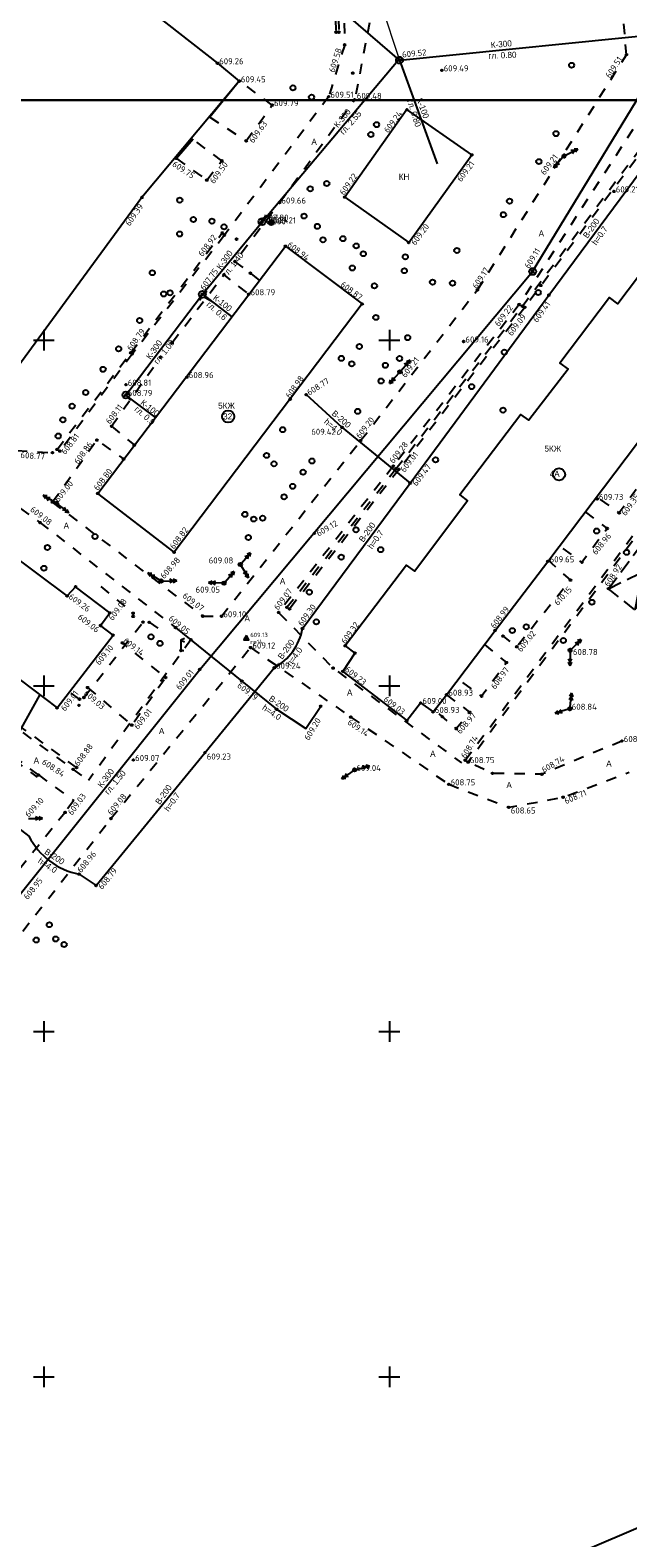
# Model space of a CAD drawing. Header units: metres. Extents: x 550378 to 551400, y 4595394 to 4596257.
# Tile 8 of 43: x 550648 to 550735, y 4595527 to 4595745. Entities that reach past the tile are written whole.
import ezdxf

# ---------------------------------------------------------------- set-up
doc = ezdxf.new("R2010")
doc.units = ezdxf.units.M
doc.header["$PDMODE"] = 32
doc.header["$PDSIZE"] = 0.25
doc.linetypes.add('Д_ТРОТ_ТРУБА', pattern=[3, 1.5, -1.5])
doc.linetypes.add('НАВЕС_ОПОРЫ', pattern=[3, 2, -1])
for name, color, linetype in [('(001) Сетка', 92, 'Continuous'), ('(003) Пункты', 7, 'Continuous'), ('(007) Здания', 7, 'Continuous'), ('(011) Колодцы', 7, 'Continuous'), ('(016) Кабель', 1, 'Continuous'), ('(017) Канализация', 32, 'KANALIS_K_1'), ('(020) Теплотрасса', 7, 'ИК_Теплотраса -------т--------'), ('(022) Возд. Линии', 7, 'Continuous'), ('(025) Дорога', 7, 'Continuous'), ('(026) Д_знаки', 7, 'Continuous'), ('(038) Деревья', 7, 'Continuous'), ('daroga', 6, 'Continuous'), ('kanal', 7, 'Continuous'), ('V-CTRL-HCPT', 150, 'Continuous'), ('V-NODE', 1, 'Continuous'), ('V-NODE-TEXT', 11, 'Continuous')]:
    doc.layers.add(name, color=color, linetype=linetype)
doc.styles.add('BM-431', font='txt')
doc.styles.add('D-431', font='txt')
doc.styles.add('P-131', font='txt')
doc.styles.add('S', font='txtwr', dxfattribs={"oblique": 15})
doc.styles.get("Standard").update_dxf_attribs({"font": 'simplex.shx'})
doc.linetypes.add('GAZ_VOZDUSH', pattern='A,1,-2,["~",Standard,S=3,R=0,X=-1.5,Y=-1.5],-1,10', length=14)
doc.linetypes.add('KANALIS_K', pattern='A,1,["<",Standard,S=1.8,R=0,X=-0.9,Y=-0.9],3,-1,["К",Standard,S=1.8,R=0,X=-0.9,Y=-0.9],-1,10', length=16)
doc.linetypes.add('KANALIS_K_1', pattern='A,1,[">",Standard,S=1.8,R=0,X=-0.9,Y=-0.9],3,-1,["К",Standard,S=1.8,R=0,X=-0.9,Y=-0.9],-1,10', length=16)
doc.linetypes.add('KANALIS_KN', pattern='A,1,["<",Standard,S=1.8,R=0,X=-0.9,Y=-0.9],3,-1,["КН",Standard,S=1.8,R=0,X=-0.9,Y=-0.9],-3,10', length=18)
doc.linetypes.add('ИК_Теплотраса -------т--------', pattern='A,9,-0.6,["Т",Standard,S=1.2,R=0,X=0,Y=-0.6],-1.2', length=10.8)
doc.linetypes.add('ИК_Э_КАБ_НН', pattern='A,8,-2,["<",Standard,S=1,R=0,X=0,Y=-0.5],8,[">",Standard,S=1,R=0,X=-0.5,Y=-0.5],-2', length=20)

# ---------------------------------------------------------------- blocks, each defined once
blk = doc.blocks.new('I01171')
blk.add_line((-0.722283, 0.697501), (0.702286, -0.69785))
blk.add_circle((0, 0), 1)
at = {"color": 4, "style": 'S', "oblique": 15}
blk.add_attdef('Z', (1.616431, -1.093486), '', height=2, dxfattribs=at)
blk = doc.blocks.new('d')
at = {"layer": '(038) Деревья'}
blk.add_ellipse((0, 0), major_axis=(0.265, 0.265), ratio=1, start_param=5.497787, end_param=11.780972, dxfattribs=at)
blk = doc.blocks.new('strela2')
at = {"layer": '(022) Возд. Линии'}
for p, q in [((0, 0), (2, 0)), ((1.5, 0), (1, 0.25)), ((1.5, 0), (1, -0.25)), ((2, 0), (1.5, 0.25)), ((2, 0), (1.5, -0.25))]:
    blk.add_line(p, q, dxfattribs=at)
blk = doc.blocks.new('strela1')
at = {"layer": '(022) Возд. Линии'}
for p, q in [((-2, 0), (-1.5, 0.25)), ((0, 0), (-2, 0)), ((-2, 0), (-1.5, -0.25)), ((-1.5, 0), (-1, 0.25)), ((-1.5, 0), (-1, -0.25))]:
    blk.add_line(p, q, dxfattribs=at)
blk = doc.blocks.new('STOLB')
at = {"layer": '(022) Возд. Линии'}
blk.add_circle((0, 0), 0.25, dxfattribs=at)
blk = doc.blocks.new('I02062')
at = {"linetype": 'Continuous'}
for points in [[(1, 3.5), (0, 3), (1, 2.5)], [(0, 3), (0, 0), (0.8, 0)]]:
    blk.add_lwpolyline(points, dxfattribs=at)
at = {"color": 4, "style": 'S', "oblique": 15}
blk.add_attdef('Z', (1.778249, -0.193057), '', height=2, dxfattribs=at)
blk = doc.blocks.new('STA')
blk.add_lwpolyline([(0, 1), (-0.87, -0.5), (0.87, -0.5)], close=True)
blk.add_circle((0, 0), 0.118)
blk = doc.blocks.new('*U356', base_point=(550679.33, 4595656.86, 609.13))
at = {"layer": 'V-NODE-TEXT', "linetype": 'ByBlock', "char_height": 0.625}
for s, insert, attachment_point in [('609.13', (550679.88, 4595657.05, 609.13), 7), ('rp14', (550679.88, 4595656.68, 609.13), 1)]:
    blk.add_mtext(s, dxfattribs=dict(at, insert=insert, attachment_point=attachment_point))
blk = doc.blocks.new('*U357', base_point=(550679.335, 4595656.864, 609.13))
at = {"layer": 'V-CTRL-HCPT'}
blk.add_blockref('*U356', (550679.335, 4595656.864, 609.13), dxfattribs=at)
blk = doc.blocks.new('*U358', base_point=(550679.335, 4595656.864, 609.13))
at = {"layer": 'V-CTRL-HCPT', "xscale": 0.4166666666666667, "yscale": 0.4166666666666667, "zscale": 0.4166666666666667}
blk.add_blockref('STA', (550679.335, 4595656.864, 609.13), dxfattribs=at)
at = {"layer": 'V-CTRL-HCPT'}
blk.add_blockref('*U357', (550679.335, 4595656.864, 609.13), dxfattribs=at)

msp = doc.modelspace()

# ---------------------------------------------------------------- linework, layer by layer
at = {"layer": '(001) Сетка'}
for p, q in [((550650, 4595701.5), (550650, 4595698.5)), ((550700, 4595701.5), (550700, 4595698.5)), ((550648.5, 4595700), (550651.5, 4595700)), ((550698.5, 4595700), (550701.5, 4595700)), ((550650, 4595651.5), (550650, 4595648.5)), ((550700, 4595651.5), (550700, 4595648.5)), ((550648.5, 4595650), (550651.5, 4595650)), ((550698.5, 4595650), (550701.5, 4595650)), ((550650, 4595601.5), (550650, 4595598.5)), ((550700, 4595601.5), (550700, 4595598.5)), ((550648.5, 4595600), (550651.5, 4595600)), ((550698.5, 4595600), (550701.5, 4595600)), ((550650, 4595551.5), (550650, 4595548.5)), ((550700, 4595551.5), (550700, 4595548.5)), ((550648.5, 4595550), (550651.5, 4595550)), ((550698.5, 4595550), (550701.5, 4595550))]:
    msp.add_line(p, q, dxfattribs=at)
at = {"layer": '(003) Пункты', "color": 7}
for p in [(550692.29, 4595744.58, 609.73), (550692.7, 4595744.58, 609.77), (550693.54, 4595742.76, 609.58), (550675.12, 4595740.08, 609.26), (550701.48, 4595740.54, 609.53), (550734.32, 4595741.32, 609.51), (550694.71, 4595738.66, 609.56), (550707.6, 4595739.05, 609.49), (550678.26, 4595737.47, 609.45), (550678.33, 4595737.52, 609.67), (550683.05, 4595734.03, 609.79), (550691.22, 4595735.25, 609.51), (550694.98, 4595734.79, 609.48), (550702.55, 4595733.37, 609.25), (550679.29, 4595728.84, 609.62), (550711.93, 4595726.82, 609.21), (550725.28, 4595726.66, 609.21), (550669.19, 4595726.31, 609.75), (550675.76, 4595725.96, 609.69), (550673.59, 4595723.18, 609.5), (550664.21, 4595720.67, 609.39), (550693.54, 4595720.72, 609.22), (550732.5, 4595721.54, 609.21), (550684.12, 4595719.93, 609.66), (550681.23, 4595716.93, 607.8), (550681.58, 4595717.14, 609.24), (550681.58, 4595717.16, 613.25), (550681.62, 4595717.46, 607.8), (550682.91, 4595717.06, 609.21), (550675.83, 4595715.54, 608.93), (550676.13, 4595715.21, 608.86), (550677.9, 4595714.63, 608.87), (550684.96, 4595713.61, 608.94), (550702.8, 4595714.13, 609.21), (550677.66, 4595711.4, 608.87), (550676.07, 4595709.48, 608.9), (550679.89, 4595709.71, 609.06), (550720.71, 4595709.96, 612.61), (550720.73, 4595709.95, 609.11), (550712.75, 4595707.29, 609.17), (550721.91, 4595707.93, 609.98), (550672.96, 4595706.66, 1222), (550672.96, 4595706.66, 608.75), (550679.65, 4595706.66, 608.79), (550696.07, 4595705.25, 608.88), (550718.78, 4595705.17, 609.22), (550719.26, 4595704.93, 609.08), (550723.09, 4595706.54, 609.41), (550719.6, 4595704.76, 609.09), (550668.57, 4595699.67, 608.91), (550710.75, 4595699.82, 609.16), (550662.59, 4595698.19, 608.8), (550662.81, 4595698.01, 608.79), (550666.91, 4595697.57, 609.15), (550670.72, 4595694.67, 608.96), (550701.51, 4595695.42, 609.21), (550661.89, 4595693.58, 608.81), (550661.89, 4595692.09, 608.79), (550687.98, 4595692.13, 608.77), (550685.65, 4595691.45, 608.98), (550659.82, 4595687.56, 608.11), (550693.17, 4595687.39, 609.43), (550657.69, 4595685.56, 608.86), (550695.85, 4595685.49, 609.2), (550651.25, 4595683.74, 608.78), (550651.92, 4595684.2, 608.83), (550652.33, 4595683.96, 608.81), (550663.09, 4595684.82, 610.05), (550661.55, 4595682.81, 608.83), (550700.57, 4595681.78, 609.28), (550700.96, 4595681.4, 609), (550701.4, 4595681.32, 609.02), (550703.01, 4595679.33, 609.47), (550651.23, 4595676.58, 609), (550657.82, 4595677.84, 608.8), (550730.06, 4595677.04, 609.73), (550651.85, 4595676.4, 609), (550733.25, 4595675.02, 609.35), (550649.45, 4595673.62, 609.08), (550689.15, 4595672.07, 609.12), (550731.52, 4595672.76, 608.96), (550668.85, 4595669.32, 608.82), (550722.93, 4595668.01, 609.65), (550727.87, 4595667.86, 609.17), (550678.44, 4595667.55, 609.09), (550654.61, 4595664.34, 609.11), (550666.99, 4595665.16, 608.99), (550676.08, 4595664.86, 609.06), (550726.21, 4595665.3, 610.15), (550731.71, 4595664.05, 608.93), (550653.37, 4595663, 609.26), (550685.18, 4595661.36, 608.96), (550659.54, 4595660.55, 609.08), (550662.92, 4595660.5, 609.07), (550662.93, 4595660.04, 608.18), (550664.36, 4595659.22, 608.51), (550665.26, 4595659.19, 608.3), (550673, 4595660.08, 609.07), (550675.72, 4595660.07, 609.1), (550683.99, 4595660.62, 609.07), (550685.56, 4595661.13, 609.01), (550658.22, 4595658.73, 609.06), (550660.02, 4595657.34, 609.1), (550669.05, 4595658.42, 609.19), (550687.43, 4595658.29, 609.3), (550715.29, 4595658.02, 608.99), (550716.44, 4595657.2, 609.02), (550661.37, 4595656.21, 609.14), (550669.85, 4595655.11, 609.12), (550671.3, 4595656.67, 609.05), (550679.92, 4595655.54, 609.12), (550693.62, 4595655.8, 609.32), (550695.03, 4595654.73, 609.59), (550718.44, 4595655.65, 609.01), (550726.15, 4595655.14, 608.77), (550683.34, 4595652.6, 609.24), (550691.86, 4595652.56, 609.28), (550716.94, 4595653.36, 608.97), (550667.64, 4595651.2, 609.07), (550672.56, 4595652.37, 609.01), (550678.66, 4595650.68, 609.2), (550693.26, 4595652.09, 609.24), (550655.8, 4595648.31, 607.86), (550656.33, 4595649.75, 609.03), (550708.28, 4595648.72, 608.93), (550713.35, 4595648.5, 609.05), (550651.92, 4595646.8, 609.01), (550655.09, 4595647.17, 607.97), (550655.17, 4595648.07, 608.17), (550683.67, 4595646.61, 609.28), (550690.07, 4595647.05, 609.2), (550704.53, 4595647.52, 609), (550706.32, 4595646.22, 608.93), (550711.6, 4595646.18, 608.99), (550726.13, 4595646.68, 608.84), (550662.74, 4595644.32, 609.01), (550694.42, 4595645.48, 609.15), (550702.54, 4595644.96, 609.03), (550707.66, 4595645.54, 608.99), (550709.69, 4595643.79, 608.96), (550733.66, 4595642.01, 608.81), (550673.32, 4595640.32, 609.23), (550654.24, 4595637.91, 608.86), (550654.74, 4595638.18, 608.88), (550662.96, 4595639.27, 609.07), (550694.97, 4595637.83, 609.04), (550710.98, 4595639.23, 608.74), (550711.39, 4595638.96, 608.75), (550714.91, 4595637.33, 608.73), (550722.06, 4595637.21, 608.74), (550649.24, 4595637.1, 608.84), (550708.6, 4595635.75, 608.75), (550725.14, 4595633.88, 608.71), (550653.08, 4595631.68, 609.03), (550659.72, 4595630.79, 609.08), (550717.28, 4595632.42, 608.64), (550655.1, 4595622.76, 608.96), (550657.56, 4595621.11, 608.79)]:
    msp.add_point(p, dxfattribs=at)
at = {"layer": '(007) Здания', "linetype": 'ByBlock'}
for points in [[(550664.16, 4595748.7), (550675.12, 4595740.08), (550678.26, 4595737.47), (550664.21, 4595720.67)], [(550664.21, 4595720.67), (550642.76, 4595691.47), (550638.15, 4595685.59)]]:
    msp.add_lwpolyline(points, dxfattribs=at)
at = {"layer": '(007) Здания', "linetype": 'ByBlock', "flags": 128}
msp.add_lwpolyline([(550675.12, 4595740.08), (550678.26, 4595737.47)], dxfattribs=at)
at = {"layer": '(007) Здания', "flags": 128}
for points in [[(550702.55, 4595733.37), (550693.54, 4595720.72), (550702.8, 4595714.13), (550711.93, 4595726.82)], [(550626.58, 4595683.05), (550622.13, 4595686.13), (550623.14, 4595687.89), (550618.21, 4595691.65), (550616.96, 4595690.41), (550595.12, 4595706.31), (550596.48, 4595708.1), (550591.64, 4595711.79), (550589.92, 4595709.99), (550588.47, 4595711.11), (550580.53, 4595700.81), (550651.92, 4595646.8), (550660.02, 4595657.34), (550658.23, 4595658.73), (550659.54, 4595660.55), (550654.61, 4595664.34), (550653.37, 4595663), (550631.95, 4595678.97), (550632.84, 4595680.6), (550627.9, 4595684.41)], [(550696.07, 4595705.25), (550668.85, 4595669.32), (550657.82, 4595677.84), (550684.97, 4595713.61)]]:
    msp.add_lwpolyline(points, close=True, dxfattribs=at)
msp.add_lwpolyline([(550740.52, 4595715.17), (550733.05, 4595705.29), (550731.84, 4595706.18), (550724.67, 4595696.71), (550725.86, 4595695.81), (550720.2, 4595688.44), (550719.01, 4595689.27), (550710.18, 4595677.63), (550711.29, 4595676.78), (550703.7, 4595666.61), (550702.48, 4595667.48), (550693.62, 4595655.8), (550695.03, 4595654.73), (550693.26, 4595652.09), (550702.54, 4595644.96), (550704.53, 4595647.52), (550706.32, 4595646.22), (550708.28, 4595648.72), (550715.29, 4595658.02), (550722.93, 4595668.01), (550752.17, 4595706.69)], dxfattribs=at)
at = {"layer": '(007) Здания', "linetype": 'НАВЕС_ОПОРЫ'}
msp.add_lwpolyline([(550731.71, 4595664.05), (550741.7, 4595668.94), (550735.52, 4595661.01), (550731.71, 4595664.05), (550737.63, 4595671.99), (550735.52, 4595661.01)], dxfattribs=at)
at = {"layer": '(007) Здания'}
for centre in [(550676.67, 4595688.96), (550724.55, 4595680.6)]:
    msp.add_circle(centre, 0.88, dxfattribs=at)
at = {"layer": '(016) Кабель', "linetype": 'ИК_Э_КАБ_НН', "flags": 128}
msp.add_lwpolyline([(550630.96, 4595615.47), (550649.45, 4595648.67)], dxfattribs=at)
at = {"layer": '(017) Канализация', "linetype": 'KANALIS_K', "flags": 128}
for points in [[(550701.47, 4595740.55), (550682.59, 4595756.83)], [(550602.13, 4595564.3), (550672.56, 4595652.37), (550720.73, 4595709.95), (550741.77, 4595744.58), (550752.06, 4595737.62), (550769.2, 4595717.92), (550783.99, 4595722.42)], [(550701.5, 4595740.55), (550741.77, 4595744.58)], [(550666.1, 4595688.85), (550661.88, 4595692.07), (550661.88, 4595692.07), (550672.96, 4595706.65), (550672.96, 4595706.65), (550681.58, 4595717.16), (550681.58, 4595717.16), (550701.26, 4595740.53), (550701.47, 4595740.55), (550706.9, 4595725.54)]]:
    msp.add_lwpolyline(points, dxfattribs=at)
at = {"layer": '(017) Канализация', "lineweight": 0, "flags": 128}
msp.add_lwpolyline([(550696.14, 4595756.59), (550701.47, 4595740.53)], dxfattribs=at)
at = {"layer": '(017) Канализация', "linetype": 'KANALIS_KN', "flags": 128}
msp.add_lwpolyline([(550672.95, 4595706.65), (550677.22, 4595703.41)], dxfattribs=at)
at = {"layer": '(020) Теплотрасса', "linetype": 'GAZ_VOZDUSH', "flags": 128}
msp.add_lwpolyline([(550562.73, 4595594.84, 0.187339), (550566.9, 4595591.37), (550582.55, 4595612.22), (550598.59, 4595632.78), (550603.88, 4595636.64, 0.183979), (550608.21, 4595642.46), (550614.17, 4595640.73), (550618.74, 4595638.33), (550618.74, 4595638.33), (550625.21, 4595645.42), (550637.72, 4595636.03), (550647.85, 4595628.25, 0.230069), (550655.1, 4595622.76), (550657.56, 4595621.11), (550673.32, 4595640.32), (550683.34, 4595652.6, 0.226091), (550687.43, 4595658.29), (550703.01, 4595679.33), (550723.09, 4595706.54), (550742.75, 4595733.08)], format="xyb", dxfattribs=at)
for points in [[(550693.17, 4595687.39), (550687.98, 4595692.13)], [(550693.17, 4595687.39), (550703.01, 4595679.33)], [(550669.05, 4595658.42), (550678.66, 4595650.68), (550683.67, 4595646.61), (550687.92, 4595643.81), (550690.07, 4595647.05)]]:
    msp.add_lwpolyline(points, dxfattribs=at)
at = {"layer": '(025) Дорога', "linetype": 'Д_ТРОТ_ТРУБА', "flags": 128}
for points in [[(550692.48, 4595781.88), (550693.54, 4595742.76)], [(550691.25, 4595776.36), (550692.29, 4595744.58)], [(550691.65, 4595776.46), (550692.7, 4595744.58)], [(550734.32, 4595741.32), (550732.67, 4595760.15)], [(550697.13, 4595745.91), (550694.98, 4595734.79)], [(550693.54, 4595742.76), (550691.22, 4595735.25)], [(550712.75, 4595707.29), (550734.32, 4595741.32)], [(550740.13, 4595738.03), (550718.78, 4595705.17)], [(550683.05, 4595734.03), (550678.33, 4595737.52)], [(550691.22, 4595735.25), (550676.13, 4595715.21)], [(550679.29, 4595728.84), (550683.05, 4595734.03)], [(550684.12, 4595719.93), (550694.98, 4595734.79)], [(550719.26, 4595704.93), (550740.53, 4595733.39)], [(550741.04, 4595733.37), (550719.6, 4595704.76)], [(550674.04, 4595732.28), (550679.29, 4595728.84)], [(550675.76, 4595725.96), (550671.6, 4595729.08)], [(550669.19, 4595726.31), (550673.59, 4595723.18)], [(550673.59, 4595723.18), (550675.76, 4595725.96)], [(550681.23, 4595708.7), (550677.66, 4595711.4), (550684.12, 4595719.93)], [(550662.59, 4595698.19), (550675.83, 4595715.54)], [(550676.13, 4595715.21), (550662.81, 4595698.01)], [(550668.57, 4595699.67), (550676.07, 4595709.48), (550679.66, 4595706.62)], [(550695.85, 4595685.49), (550712.75, 4595707.29)], [(550718.78, 4595705.17), (550700.57, 4595681.78)], [(550700.96, 4595681.4), (550719.26, 4595704.93)], [(550719.6, 4595704.76), (550701.4, 4595681.32)], [(550651.92, 4595684.2), (550662.59, 4595698.19)], [(550662.81, 4595698.01), (550652.33, 4595683.96)], [(550659.82, 4595687.56), (550666.91, 4595697.57)], [(550659.82, 4595687.56), (550663.11, 4595684.82)], [(550737.65, 4595687.49), (550740.56, 4595684.95), (550733.25, 4595675.02), (550730, 4595677.36)], [(550651.23, 4595676.58), (550657.69, 4595685.56), (550661.57, 4595682.79)], [(550675.72, 4595660.07), (550695.85, 4595685.49)], [(550640.1, 4595684.38), (550651.25, 4595683.74)], [(550639.36, 4595680.96), (550649.45, 4595673.62)], [(550700.57, 4595681.78), (550683.99, 4595660.62), (550691.86, 4595652.56), (550710.44, 4595638.85)], [(550685.18, 4595661.36), (550700.96, 4595681.4)], [(550701.4, 4595681.32), (550685.56, 4595661.13)], [(550651.23, 4595676.58), (550673, 4595660.08)], [(550710.98, 4595639.23), (550738.52, 4595676.13)], [(550738.76, 4595675.74), (550711.39, 4595638.96)], [(550728.34, 4595675.17), (550731.52, 4595672.76), (550727.87, 4595667.86), (550724.62, 4595670.25)], [(550649.45, 4595673.62), (550671.3, 4595656.67)], [(550722.91, 4595668.21), (550726.21, 4595665.3), (550718.44, 4595655.65), (550715.33, 4595658.07)], [(550658.24, 4595664.38), (550662.92, 4595660.5), (550662.93, 4595660.04)], [(550655.8, 4595648.31), (550664.36, 4595659.22)], [(550665.26, 4595659.19), (550667.32, 4595657.72)], [(550673, 4595660.08), (550675.72, 4595660.07)], [(550627.64, 4595657.45), (550654.24, 4595637.91)], [(550654.74, 4595638.18), (550627.87, 4595657.79)], [(550656.33, 4595649.75), (550662.74, 4595644.32), (550667.64, 4595651.2), (550661.37, 4595656.21)], [(550671.3, 4595656.67), (550656.45, 4595636.3)], [(550659.72, 4595630.79), (550679.92, 4595655.54)], [(550679.92, 4595655.54), (550694.42, 4595645.48)], [(550713.75, 4595655.97), (550716.94, 4595653.36), (550713.35, 4595648.5), (550709.97, 4595650.96)], [(550649.24, 4595637.1), (550628.79, 4595652.61)], [(550628.94, 4595651.96), (550649.04, 4595636.77)], [(550655.17, 4595648.07), (550653.79, 4595649.07)], [(550708.27, 4595648.71), (550711.6, 4595646.18), (550709.69, 4595643.79), (550706.55, 4595646.51)], [(550694.42, 4595645.48), (550708.6, 4595635.75)], [(550733.66, 4595642.01), (550722.06, 4595637.21), (550714.91, 4595637.33), (550711.39, 4595638.96)], [(550654.24, 4595637.91), (550656.45, 4595636.3)], [(550708.6, 4595635.75), (550717.28, 4595632.42), (550725.14, 4595633.88), (550734.7, 4595637.49)], [(550649.24, 4595637.1), (550654.33, 4595633.39)], [(550654.33, 4595633.39), (550653.08, 4595631.68)], [(550653.08, 4595631.68), (550640.65, 4595616.2)], [(550645.11, 4595612.14), (550659.72, 4595630.79)]]:
    msp.add_lwpolyline(points, dxfattribs=at)
for points in [[(550545.89, 4596034.75), (551299.93, 4596034.75), (551299.93, 4595734.75), (550545.89, 4595734.75)], [(550378.18, 4595734.75), (551146.19, 4595734.75), (551146.19, 4595394.24), (550378.18, 4595394.24)]]:
    msp.add_lwpolyline(points, close=True)
msp.add_lwpolyline([(550675.12, 4595740.08), (550678.26, 4595737.47), (550664.21, 4595720.67)])
at = {"linetype": 'ByBlock', "flags": 128}
for points in [[(550701.47, 4595740.55), (550701.66, 4595740.06)], [(550681.62, 4595717.46), (550682.15, 4595718.01)], [(550673.15, 4595706.67), (550673.64, 4595707.11)], [(550672.84, 4595706.16), (550672.53, 4595705.74)], [(550673.36, 4595706.17), (550674.36, 4595705.61)], [(550661.97, 4595692.31), (550662.47, 4595692.82)], [(550662.06, 4595691.82), (550662.56, 4595691.32)]]:
    msp.add_lwpolyline(points, dxfattribs=at)
at = {"layer": 'daroga', "color": 0, "flags": 128}
for points in [[(550678.33, 4595737.52), (550674.04, 4595732.28)], [(550671.6, 4595729.08), (550669.19, 4595726.31)]]:
    msp.add_lwpolyline(points, dxfattribs=at)
at = {"layer": 'daroga', "color": 2, "flags": 128}
msp.add_lwpolyline([(550662.59, 4595698.19), (550662.59, 4595698.19)], dxfattribs=at)
at = {"layer": 'daroga', "flags": 128}
msp.add_lwpolyline([(550671.3, 4595656.67), (550671.3, 4595656.67)], dxfattribs=at)
at = {"layer": 'kanal', "color": 5, "flags": 128}
msp.add_lwpolyline([(550421.55, 4595394.24), (550733.66, 4595527.21), (550969.3, 4595628.29), (551011.03, 4595649.67)], dxfattribs=at)

# ---------------------------------------------------------------- block references
at = {"layer": '(011) Колодцы', "color": 30, "true_color": 0xf8991e, "rotation": 78.81957851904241}
for p, xscale, yscale, zscale in [((550701.47, 4595740.53, 607.18), 0.4999999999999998, 0.4999999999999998, 0.4999999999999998), ((550681.58, 4595717.15, 609.24), 0.4999999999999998, 0.4999999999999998, 0.4999999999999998), ((550672.95, 4595706.65, 1217.99), 0.4999999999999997, 0.4999999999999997, 0.4999999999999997), ((550661.89, 4595692.08, 608.79), 0.4999999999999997, 0.4999999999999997, 0.4999999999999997)]:
    msp.add_blockref('I01171', p, dxfattribs=dict(at, xscale=xscale, yscale=yscale, zscale=zscale))
at = {"layer": '(011) Колодцы', "xscale": 0.5, "yscale": 0.5, "zscale": 0.5}
msp.add_blockref('I01171', (550720.73, 4595709.95, 608.61), dxfattribs=at)
at = {"layer": '(022) Возд. Линии'}
for p in [(550725.28, 4595726.66, 609.21), (550701.51, 4595695.42, 609.21), (550651.85, 4595676.4, 609), (550678.44, 4595667.55, 609.09), (550666.99, 4595665.16, 608.99), (550676.08, 4595664.86, 609.06), (550726.15, 4595655.14, 608.77), (550726.13, 4595646.68, 608.84), (550694.97, 4595637.83, 609.04)]:
    msp.add_blockref('STOLB', p, dxfattribs=at)
for name, p, rotation in [('strela2', (550725.5, 4595726.77, 609.21), 26.63147559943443), ('strela1', (550725.11, 4595726.47, 609.21), 48.71875676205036), ('strela2', (550701.68, 4595695.6, 609.21), 49.00307393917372), ('strela1', (550701.35, 4595695.23, 609.21), 48.71875676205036), ('strela1', (550651.64, 4595676.53, 609), 328.6964756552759), ('strela2', (550652.05, 4595676.25, 609), 322.5132041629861), ('strela2', (550678.61, 4595667.74, 609.09), 49.00307393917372), ('strela1', (550666.78, 4595665.29, 608.99), 328.6964756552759), ('strela2', (550676.25, 4595665.05, 609.06), 49.00307393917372), ('strela1', (550678.58, 4595667.34, 609.09), 121.4737684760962), ('strela2', (550667.24, 4595665.16, 608.99), 0.2289099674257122), ('strela1', (550675.83, 4595664.87, 609.06), 357.1693320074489), ('strela1', (550726.16, 4595654.9, 608.77), 90.2710174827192), ('strela2', (550726.34, 4595655.31, 608.77), 44.80608221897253), ('strela2', (550726.17, 4595646.93, 608.84), 84.10987422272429), ('strela1', (550725.9, 4595646.6, 608.84), 15.68549668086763), ('strela1', (550694.78, 4595637.68, 609.04), 34.73620314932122), ('strela2', (550695.22, 4595637.88, 609.04), 15.0086496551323), ('strela2', (550647.8, 4595630.81, 609.1), 359.3861750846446)]:
    msp.add_blockref(name, p, dxfattribs=dict(at, rotation=rotation))
at = {"layer": '(026) Д_знаки', "xscale": 0.5, "yscale": 0.5, "zscale": 0.5}
msp.add_blockref('I02062', (550669.85, 4595655.11, 609.12), dxfattribs=at)
at = {"layer": '(038) Деревья', "linetype": 'Continuous'}
for p in [(550726.37, 4595739.79, 609.71), (550686.05, 4595736.52, 609.49), (550688.74, 4595735.17, 609.49), (550698.15, 4595731.2, 609.12), (550697.33, 4595729.77, 609.15), (550724.11, 4595729.9, 609.64), (550721.63, 4595725.85, 609.24), (550690.95, 4595722.67, 609.3), (550669.68, 4595720.28, 609.36), (550688.55, 4595721.92, 609.47), (550717.39, 4595720.13, 609.27), (550687.66, 4595717.97, 609.61), (550716.51, 4595718.17, 609.33), (550671.64, 4595717.47, 609.12), (550674.33, 4595717.24, 609.26), (550676.08, 4595716.4, 608.98), (550682.91, 4595717.03, 609.21), (550689.59, 4595716.48, 608.94), (550669.65, 4595715.38, 609.06), (550690.4, 4595714.54, 608.82), (550693.27, 4595714.7, 609.09), (550695.2, 4595713.65, 609.15), (550696.23, 4595712.52, 609.23), (550702.31, 4595712.08, 609.47), (550709.77, 4595713, 608.99), (550665.7, 4595709.77, 609.11), (550694.65, 4595710.46, 609.25), (550702.17, 4595710.06, 609.49), (550667.34, 4595706.7, 609.15), (550668.27, 4595706.87, 609.02), (550697.84, 4595707.87, 608.79), (550706.25, 4595708.41, 609.11), (550709.14, 4595708.26, 609.16), (550721.54, 4595706.9, 609.15), (550663.87, 4595702.86, 609.25), (550698.05, 4595703.31, 608.78), (550702.66, 4595700.38, 608.92), (550660.83, 4595698.75, 609.19), (550695.66, 4595699.1, 608.78), (550716.63, 4595698.27, 608.67), (550658.58, 4595695.8, 609.77), (550693.05, 4595697.38, 608.76), (550694.56, 4595696.59, 608.46), (550699.43, 4595696.38, 608.9), (550701.48, 4595697.36, 609.23), (550698.81, 4595694.1, 609.23), (550656.07, 4595692.43, 609.77), (550711.91, 4595693.29, 609.3), (550654.1, 4595690.46, 609.28), (550695.41, 4595689.71, 609.26), (550716.45, 4595689.89, 608.98), (550652.76, 4595688.49, 609.13), (550684.56, 4595687.06, 608.78), (550652.09, 4595686.14, 609), (550682.23, 4595683.34, 608.73), (550706.68, 4595682.69, 609.45), (550683.31, 4595682.12, 608.62), (550687.53, 4595680.91, 608.88), (550688.8, 4595682.53, 608.98), (550686.01, 4595678.87, 608.98), (550684.77, 4595677.35, 608.91), (550679.1, 4595674.81, 608.63), (550680.39, 4595674.13, 608.6), (550681.67, 4595674.25, 608.71), (550695.18, 4595672.58, 609.36), (550730, 4595672.4, 609.21), (550650.53, 4595670.02, 609.04), (550657.41, 4595671.6, 609.17), (550679.6, 4595671.47, 608.67), (550698.74, 4595669.7, 609.31), (550693.03, 4595668.62, 609.66), (550734.32, 4595669.31, 609.32), (550650.02, 4595667.01, 608.9), (550688.42, 4595663.56, 609.43), (550729.3, 4595662.09, 608.76), (550689.43, 4595659.25, 609.27), (550665.52, 4595657.08, 608.94), (550717.79, 4595657.99, 609.01), (550719.81, 4595658.54, 608.96), (550725.17, 4595656.55, 608.19), (550666.82, 4595656.14, 608.94), (550650.81, 4595615.43, 608.9), (550648.91, 4595613.22, 608.85), (550651.74, 4595613.37, 608.82), (550652.94, 4595612.57, 608.85)]:
    msp.add_blockref('d', p, dxfattribs=at)
at = {"layer": 'V-NODE'}
msp.add_blockref('*U358', (550679.33, 4595656.86, 609.13), dxfattribs=at)

# ---------------------------------------------------------------- texts
at = {"layer": '(003) Пункты', "color": 7}
for s, rotation, p in [('609.58', 72.3128, (550692.05, 4595738.68, 609.58)), ('609.52', 5.7153, (550701.89, 4595740.89, 609.53)), ('609.51', 57.2839, (550731.94, 4595737.84, 609.51)), ('609.63', 54.0561, (550680.31, 4595728.45, 609.62)), ('609.24', 53.396, (550699.82, 4595729.93, 609.25)), ('609.21', 53.4735, (550722.49, 4595723.82, 609.21)), ('609.75', 326.8174, (550668.5, 4595725.27, 609.75)), ('609.50', 53.7158, (550674.63, 4595722.57, 609.5)), ('609.21', 53.396, (550710.4, 4595722.84, 609.21)), ('609.22', 54.6998, (550693.43, 4595720.91, 609.22)), ('609.39', 55.0674, (550662.43, 4595716.44, 609.39)), ('609.20', 53.396, (550703.75, 4595713.65, 609.21)), ('608.92', 53.2308, (550672.96, 4595712.03, 608.93)), ('608.94', 322.4141, (550685.16, 4595713.66, 608.94)), ('609.11', 58.0999, (550720.23, 4595710.29, 0.51)), ('607.75', 54.1296, (550673.24, 4595707.14, 607.76)), ('609.17', 56.2995, (550712.66, 4595707.38, 609.17)), ('608.87', 323.2258, (550692.83, 4595707.88, 608.88)), ('609.22', 52.8521, (550715.84, 4595701.91, 609.22)), ('609.41', 53.8859, (550721.38, 4595702.48, 609.41)), ('609.09', 52.7776, (550717.72, 4595700.55, 609.09)), ('608.79', 54.2021, (550662.65, 4595698.4, 608.8)), ('609.21', 52.0156, (550702.34, 4595694.51, 609.21)), ('608.98', 54.7356, (550685.62, 4595691.52, 608.98)), ('608.77', 32.8529, (550688.43, 4595691.96, 608.77)), ('608.11', 52.1832, (550659.55, 4595687.79, 608.11)), ('609.20', 52.2185, (550695.76, 4595685.7, 609.2)), ('608.81', 52.5163, (550653.12, 4595683.38, 608.81)), ('608.86', 54.1096, (550655, 4595681.99, 608.86)), ('609.28', 52.0965, (550700.6, 4595682.1, 609.28)), ('608.77', 356.5088, (550646.6, 4595682.96, 608.78)), ('609.01', 52.554, (550702.21, 4595680.8, 609.02)), ('608.80', 52.8055, (550657.82, 4595678.17, 608.8)), ('609.47', 52.048, (550703.93, 4595678.82, 609.47)), ('609.00', 50.8404, (550652.13, 4595676.51, 609)), ('609.35', 53.5481, (550734.19, 4595674.52, 609.35)), ('609.08', 322.2092, (550647.94, 4595675.34, 609.08)), ('608.82', 52.7527, (550668.82, 4595669.7, 608.82)), ('609.12', 30.74, (550689.77, 4595671.56, 609.12)), ('608.96', 51.0828, (550729.93, 4595668.87, 608.96)), ('608.98', 48.8177, (550667.43, 4595665.41, 608.99)), ('608.92', 56.2035, (550731.74, 4595664.26, 608.93)), ('609.07', 52.6793, (550683.9, 4595660.87, 609.07)), ('610.15', 48.0581, (550724.4, 4595661.53, 610.15)), ('609.26', 323.2931, (550653.49, 4595662.72, 609.26)), ('609.08', 53.587, (550659.98, 4595659.36, 609.08)), ('609.07', 322.3867, (550669.98, 4595662.87, 609.07)), ('609.30', 53.9309, (550687.38, 4595658.57, 609.3)), ('608.99', 52.6164, (550715.24, 4595658.21, 608.99)), ('609.06', 322.1694, (550654.83, 4595659.79, 609.06)), ('609.05', 320.4673, (550667.97, 4595659.6, 1218.17)), ('609.32', 54.517, (550693.65, 4595655.98, 609.32)), ('609.02', 51.1409, (550719.07, 4595654.81, 609.01)), ('609.10', 50.4513, (550658.04, 4595652.91, 609.1)), ('609.14', 322.6178, (550661.4, 4595656.34, 609.14)), ('609.23', 321.6052, (550693.48, 4595652.2, 609.24)), ('608.97', 54.2972, (550715.32, 4595649.41, 608.97)), ('609.01', 50.6147, (550669.68, 4595649.33, 609.01)), ('609.19', 322.0204, (550677.9, 4595649.87, 609.2)), ('609.01', 52.4577, (550653.07, 4595646.24, 609.01)), ('609.03', 319.7056, (550655.7, 4595648.77, 609.03)), ('609.03', 321.9439, (550699.07, 4595647.9, 609.03)), ('609.01', 51.3519, (550663.63, 4595643.62, 609.01)), ('608.97', 48.6782, (550710.27, 4595642.95, 608.97)), ('609.20', 58.9964, (550688.35, 4595642.02, 609.2)), ('609.14', 325.5357, (550693.85, 4595644.51, 609.15)), ('608.74', 58.2653, (550711.02, 4595639.41, 608.74)), ('608.88', 53.4712, (550655.02, 4595638.3, 608.88)), ('608.74', 29.9917, (550722.35, 4595637.38, 608.74)), ('608.84', 326.5713, (550649.64, 4595638.76, 608.84)), ('609.10', 47.301, (550647.83, 4595630.9, 609.1)), ('609.03', 53.9007, (550654.1, 4595631.19, 1217.63)), ('609.08', 50.783, (550659.8, 4595631.21, 609.08)), ('608.71', 23.6196, (550725.56, 4595632.86, 608.71)), ('608.96', 50.3426, (550655.39, 4595622.87, 608.96)), ('608.95', 51.3519, (550647.67, 4595618.98, 608.95)), ('608.79', 50.9685, (550658.45, 4595620.44, 608.79))]:
    msp.add_text(s, height=0.88, rotation=rotation, dxfattribs=at).set_placement(p)
for s, p in [('609.26', (550675.38, 4595739.93, 609.26)), ('609.45', (550678.52, 4595737.32, 609.45)), ('609.49', (550707.86, 4595738.9, 609.49)), ('609.51', (550691.48, 4595735.09, 609.51)), ('609.48', (550695.29, 4595734.92, 609.48)), ('609.79', (550683.31, 4595733.88, 609.79)), ('609.66', (550684.38, 4595719.78, 609.66)), ('609.21', (550732.76, 4595721.39, 609.21)), ('607.80', (550681.88, 4595717.31, 607.8)), ('607.80', (550681.49, 4595716.78, 607.8)), ('609.24', (550681.84, 4595716.99, 609.24)), ('609.21', (550683.17, 4595716.91, 609.21)), ('608.79', (550679.91, 4595706.51, 608.79)), ('609.16', (550711.01, 4595699.67, 609.16)), ('608.81', (550662.15, 4595693.42, 608.81)), ('608.96', (550670.98, 4595694.52, 608.96)), ('608.79', (550662.15, 4595691.94, 608.79)), ('609.42', (550688.7, 4595686.32, 609.43)), ('609.73', (550730.32, 4595676.89, 609.73)), ('609.08', (550673.86, 4595667.7, 609.09)), ('609.65', (550723.19, 4595667.86, 609.65)), ('609.05', (550671.96, 4595663.48, 609.06)), ('609.10', (550675.98, 4595659.92, 609.1)), ('609.12', (550680.18, 4595655.39, 609.12)), ('608.78', (550726.56, 4595654.46, 608.77)), ('609.24', (550683.6, 4595652.46, 609.24)), ('609.00', (550704.79, 4595647.37, 609)), ('608.93', (550708.54, 4595648.57, 608.93)), ('608.93', (550706.58, 4595646.07, 608.93)), ('608.84', (550726.39, 4595646.53, 608.84)), ('608.81', (550733.92, 4595641.86, 608.81)), ('609.07', (550663.22, 4595639.12, 609.07)), ('609.23', (550673.58, 4595639.33, 609.23)), ('608.75', (550711.65, 4595638.81, 608.75)), ('609.04', (550695.23, 4595637.68, 609.04)), ('608.75', (550708.86, 4595635.6, 608.75)), ('608.65', (550717.57, 4595631.52, 608.64))]:
    msp.add_text(s, height=0.88, dxfattribs=at).set_placement(p)
at = {"layer": '(003) Пункты', "color": 7, "style": 'D-431'}
msp.add_text('609.24', height=0.5, dxfattribs=at).set_placement((550681.81, 4595717.67, 1219.89))
at = {"layer": '(007) Здания', "style": 'P-131'}
for s, p in [('КН', (550701.36, 4595723.21)), ('5КЖ', (550675.23, 4595690.1)), ('32', (550675.95, 4595688.54)), ('5КЖ', (550722.44, 4595683.89)), ('4A', (550723.2, 4595680.23))]:
    msp.add_text(s, height=0.88, dxfattribs=at).set_placement(p)
at = {"layer": '(017) Канализация', "color": 0, "linetype": 'Continuous', "ltscale": 0.5, "style": 'D-431'}
for s, rotation, p in [('К-300', 4.9778, (550714.72, 4595742.28)), ('гл. 0.80', 2.4003, (550714.36, 4595740.72)), ('К-300', 50.6649, (550692.56, 4595730.67)), ('гл. 2.55', 49.2466, (550693.4, 4595729.66)), ('гл. 0.80', 287.5854, (550702.57, 4595734.65)), ('К-100', 290.1629, (550703.92, 4595734.85)), ('К-300', 54.5655, (550675.64, 4595710.13)), ('гл. 1.40', 51.9879, (550676.49, 4595709.09)), ('гл. 0.6', 319.0752, (550673.46, 4595705.04)), ('К-100', 321.6527, (550674.4, 4595705.98)), ('К-300', 54.5655, (550665.44, 4595697.15)), ('гл. 1.00', 51.9879, (550666.5, 4595696.44)), ('гл. 0.9', 319.0752, (550663.04, 4595689.89)), ('К-100', 321.6527, (550663.9, 4595690.8)), ('К-300', 53.309, (550658.42, 4595635.18)), ('гл. 1.50', 50.7315, (550659.37, 4595634.18))]:
    msp.add_text(s, height=0.88, rotation=rotation, dxfattribs=at).set_placement(p)
at = {"layer": '(020) Теплотрасса', "linetype": 'GAZ_VOZDUSH', "style": 'D-431'}
for s, rotation, p in [('В-200', 54.4319, (550728.66, 4595714.67, -610.11)), ('h=0.7', 54.6556, (550729.94, 4595713.67, -610.11)), ('В-200', 319.5965, (550691.58, 4595689.27, -610.11)), ('h=4.0', 319.8202, (550690.47, 4595688.08, -610.11)), ('В-200', 54.4319, (550696.23, 4595670.7, -610.11)), ('h=0.7', 54.6556, (550697.51, 4595669.7, -610.11)), ('В-200', 54.4319, (550684.5, 4595653.75, -610.11)), ('h=4.0', 54.6556, (550685.78, 4595652.75, -610.11)), ('В-200', 325.7055, (550682.48, 4595647.94, -610.11)), ('h=4.0', 325.9292, (550681.51, 4595646.63, -610.11)), ('В-200', 54.4319, (550666.77, 4595632.73, -610.11)), ('h=0.7', 54.6556, (550668.06, 4595631.73, -610.11)), ('В-200', 326.7454, (550650.01, 4595625.78, -610.11)), ('h=4.0', 326.9691, (550649.06, 4595624.46, -610.11))]:
    msp.add_text(s, height=0.88, rotation=rotation, dxfattribs=at).set_placement(p)
at = {"layer": '(025) Дорога', "linetype": 'Д_ТРОТ_ТРУБА', "style": 'BM-431'}
for p in [(550688.72, 4595728.27), (550721.6, 4595715.02), (550652.87, 4595672.73, 609.12), (550684.16, 4595664.7, 609.12), (550679.04, 4595659.32, 609.12), (550693.87, 4595648.59, 609.12), (550666.66, 4595643.01, 609.12), (550648.53, 4595638.76, 609.12), (550705.9, 4595639.72, 609.12), (550731.38, 4595638.31, 609.12), (550716.94, 4595635.2, 609.12)]:
    msp.add_text('A', height=0.88, dxfattribs=at).set_placement(p)

doc.saveas('drawing.dxf')
